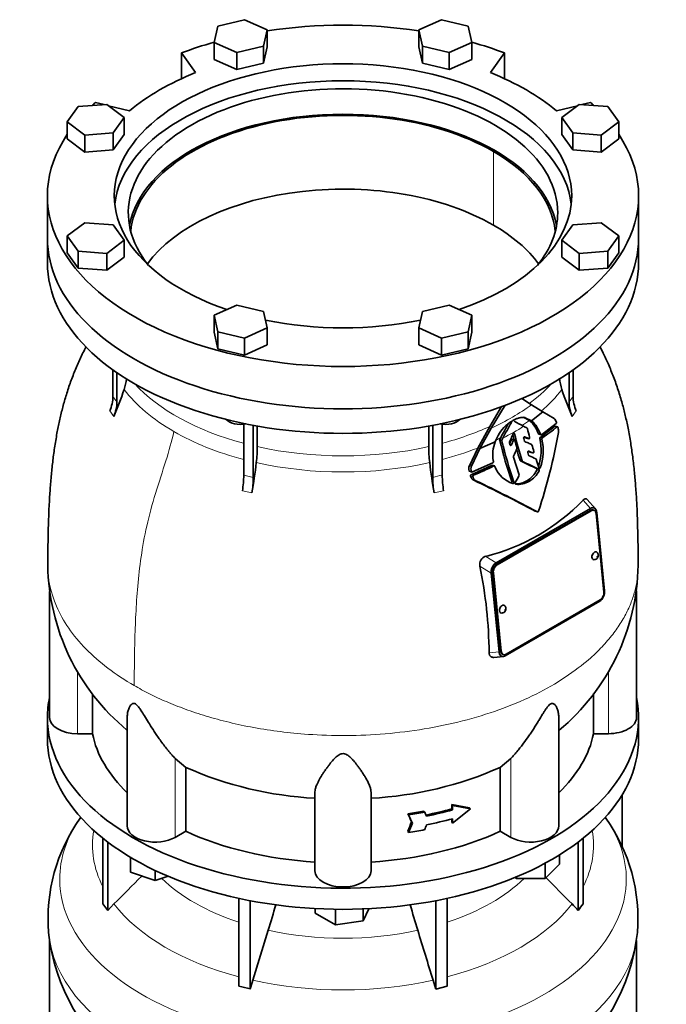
# Model space of a CAD drawing. Header units: millimetres. Extents: x 203 to 976, y -929 to 1223.
# Tile 9 of 18: x 665 to 976, y -569 to -95. Entities that reach past the tile are written whole.
import ezdxf

# ---------------------------------------------------------------- set-up
doc = ezdxf.new("R2010")
doc.units = ezdxf.units.MM
for name, color, linetype in [('LOW_344-1-', 7, 'Continuous'), ('VSI344-454_FLANG', 7, 'Continuous'), ('VSI344-454_TESTA', 7, 'Continuous'), ('VSI344_DIFFUSORE', 7, 'Continuous')]:
    doc.layers.add(name, color=color, linetype=linetype)

# ---------------------------------------------------------------- blocks, each defined once
blk = doc.blocks.new('SE3')
at = {"layer": 'LOW_344-1-', "color": 7, "linetype": 'Continuous', "lineweight": 35}
blk.add_line((954.9, -493.22), (954.9, -468.35), dxfattribs=at)
at = {"layer": 'VSI344-454_FLANG', "color": 7, "linetype": 'Continuous', "lineweight": 35}
for p, q in [((772.82, -94.61), (760.02, -97.67)), ((783.82, -99.48), (772.82, -94.61)), ((867.94, -94.61), (856.95, -99.48)), ((880.74, -97.67), (867.94, -94.61)), ((760.02, -97.67), (758.21, -105.6)), ((782.01, -107.41), (783.82, -99.48)), ((783.82, -99.48), (783.82, -107.65)), ((856.95, -99.48), (856.95, -107.65)), ((856.95, -99.48), (858.75, -107.41)), ((882.55, -105.6), (880.74, -97.67)), ((758.21, -105.6), (758.21, -113.77)), ((758.21, -105.6), (769.21, -110.47)), ((769.21, -110.47), (782.01, -107.41)), ((782.01, -107.41), (782.01, -115.58)), ((782.01, -115.58), (783.82, -107.65)), ((856.95, -107.65), (858.75, -115.58)), ((858.75, -107.41), (858.75, -115.58)), ((858.75, -107.41), (871.56, -110.47)), ((871.56, -110.47), (882.55, -105.6)), ((882.55, -105.6), (882.55, -113.77)), ((742.52, -110.61), (749.35, -120.13)), ((742.52, -110.61), (742.52, -123.06)), ((758.21, -113.77), (769.21, -118.64)), ((769.21, -110.47), (769.21, -118.64)), ((871.56, -110.47), (871.56, -118.64)), ((871.56, -118.64), (882.55, -113.77)), ((891.42, -120.13), (898.25, -110.61)), ((898.25, -110.61), (898.25, -123.06)), ((769.21, -118.64), (782.01, -115.58)), ((858.75, -115.58), (871.56, -118.64)), ((692.76, -136.5), (687.46, -143.89)), ((706.5, -135.46), (692.76, -136.5)), ((705.2, -135.56), (701.04, -134.56)), ((714.94, -141.81), (706.5, -135.46)), ((717.53, -138.5), (707.3, -136.06)), ((933.46, -136.06), (923.23, -138.5)), ((934.26, -135.46), (925.82, -141.81)), ((948, -136.5), (934.26, -135.46)), ((939.73, -134.56), (935.56, -135.56)), ((953.3, -143.89), (948, -136.5)), ((709.64, -149.2), (714.94, -141.81)), ((714.94, -141.81), (714.94, -149.97)), ((925.82, -141.81), (925.82, -149.97)), ((925.82, -141.81), (931.13, -149.2)), ((687.46, -143.89), (687.46, -152.06)), ((687.46, -143.89), (695.9, -150.24)), ((944.86, -150.24), (953.3, -143.89)), ((953.3, -143.89), (953.3, -152.06)), ((695.9, -150.24), (709.64, -149.2)), ((695.9, -150.24), (695.9, -158.41)), ((709.64, -149.2), (709.64, -157.36)), ((709.64, -157.36), (714.94, -149.97)), ((925.82, -149.97), (931.13, -157.36)), ((931.13, -149.2), (931.13, -157.36)), ((931.13, -149.2), (944.86, -150.24)), ((944.86, -150.24), (944.86, -158.41)), ((687.46, -152.06), (695.9, -158.41)), ((944.86, -158.41), (953.3, -152.06)), ((695.9, -158.41), (709.64, -157.36)), ((931.13, -157.36), (944.86, -158.41)), ((677.88, -179.52), (677.88, -199.93)), ((962.88, -199.93), (962.88, -179.52)), ((695.9, -192.46), (687.46, -198.81)), ((709.64, -193.51), (695.9, -192.46)), ((714.94, -200.9), (709.64, -193.51)), ((931.13, -193.51), (925.82, -200.9)), ((944.86, -192.46), (931.13, -193.51)), ((953.3, -198.81), (944.86, -192.46)), ((687.46, -198.81), (687.46, -206.97)), ((687.46, -198.81), (692.76, -206.2)), ((948, -206.2), (953.3, -198.81)), ((953.3, -198.81), (953.3, -206.97)), ((706.5, -207.24), (714.94, -200.9)), ((714.94, -200.9), (714.94, -209.06)), ((925.82, -200.9), (925.82, -209.06)), ((925.82, -200.9), (934.26, -207.24)), ((687.46, -206.97), (692.76, -214.36)), ((692.76, -206.2), (692.76, -214.36)), ((692.76, -206.2), (706.5, -207.24)), ((706.5, -207.24), (706.5, -215.41)), ((934.26, -207.24), (948, -206.2)), ((934.26, -207.24), (934.26, -215.41)), ((948, -206.2), (948, -214.36)), ((948, -214.36), (953.3, -206.97)), ((706.5, -215.41), (714.94, -209.06)), ((925.82, -209.06), (934.26, -215.41)), ((692.76, -214.36), (706.5, -215.41)), ((934.26, -215.41), (948, -214.36)), ((769.21, -232.23), (758.21, -237.1)), ((782.01, -235.29), (769.21, -232.23)), ((871.56, -232.23), (858.75, -235.29)), ((882.55, -237.1), (871.56, -232.23)), ((758.21, -237.1), (758.21, -245.26)), ((758.21, -237.1), (760.02, -245.03)), ((783.82, -243.22), (782.01, -235.29)), ((858.75, -235.29), (856.95, -243.22)), ((880.74, -245.03), (882.55, -237.1)), ((882.55, -237.1), (882.55, -245.26)), ((758.21, -245.26), (760.02, -253.2)), ((760.02, -245.03), (760.02, -253.2)), ((760.02, -245.03), (772.82, -248.09)), ((772.82, -248.09), (783.82, -243.22)), ((783.82, -243.22), (783.82, -251.39)), ((856.95, -243.22), (856.95, -251.39)), ((856.95, -243.22), (867.94, -248.09)), ((867.94, -248.09), (880.74, -245.03)), ((880.74, -245.03), (880.74, -253.2)), ((880.74, -253.2), (882.55, -245.26)), ((772.82, -248.09), (772.82, -256.26)), ((772.82, -256.26), (783.82, -251.39)), ((856.95, -251.39), (867.94, -256.26)), ((867.94, -248.09), (867.94, -256.26)), ((760.02, -253.2), (772.82, -256.26)), ((867.94, -256.26), (880.74, -253.2))]:
    blk.add_line(p, q, dxfattribs=at)
for centre, major_axis, start_param, end_param in [((820.38, -179.52), (-142.5, 0), 4.452893, 4.971885), ((820.38, -179.52), (-142.5, 0), -1.119576, -0.992709), ((820.38, -179.52), (-142.5, 0), 4.134301, 4.261169), ((820.38, -179.52), (110.25, 0), 0, 4.179867), ((820.38, -187.68), (103.5, 0), 0, 3.580048), ((820.38, -179.52), (-125, 0), 5.316801, 5.678774), ((820.38, -179.52), (125, 0), 0.604412, 0.966385), ((820.38, -187.68), (-110.25, 0), 3.205773, 6.219005), ((820.38, -179.52), (-142.5, 0), -6.861273, -6.8406), ((820.38, -179.52), (-142.5, 0), 3.699007, 3.71968), ((820.38, -199.93), (-103.5, 0), 3.244252, 6.180526), ((820.38, -179.52), (-142.5, 0), -0.368801, 3.510394), ((820.38, -179.52), (110.25, 0), 5.244911, 6.283185), ((820.38, -187.68), (103.5, 0), 5.84473, 6.283185), ((820.38, -199.93), (-142.5, 0), 0, 3.141593), ((820.38, -179.52), (110.25, 0), 4.365916, 5.058862)]:
    blk.add_ellipse(centre, major_axis=major_axis, ratio=0.57735, start_param=start_param, end_param=end_param, dxfattribs=at)
at = {"layer": 'VSI344-454_TESTA', "color": 4, "linetype": 'Continuous', "lineweight": 9}
for p, q in [((892.86, -193.6), (892.86, -158.08)), ((929.37, -278.87), (931.28, -276.2)), ((707.92, -283.16), (709.83, -285.83)), ((930.93, -285.83), (932.84, -283.16)), ((901.57, -288.86), (901.01, -288.71)), ((902.53, -294.09), (903.09, -294.24)), ((923.61, -290.87), (922.55, -290.59)), ((896.94, -297.68), (895.91, -297.4)), ((897, -297.26), (895.97, -296.98)), ((902.59, -297.44), (901.56, -297.16)), ((909.89, -296.57), (908.86, -296.29)), ((916.3, -296.85), (915.26, -296.57)), ((916.48, -296.23), (915.44, -295.95)), ((900.84, -299.38), (901.57, -299.58)), ((911.93, -303.46), (910.9, -303.18)), ((906.75, -307.28), (905.71, -307)), ((882.22, -312.3), (881.15, -312.01)), ((893.12, -309.73), (892.08, -309.45)), ((913.84, -311.76), (914.88, -312.04)), ((914.81, -310.39), (915.51, -310.58)), ((772.53, -314.17), (777.15, -315.27)), ((882.95, -314.87), (881.89, -314.58)), ((883.24, -314.22), (882.18, -313.93)), ((901.73, -317.2), (902.77, -317.48)), ((909, -316.9), (910.04, -317.18)), ((771.88, -321.65), (776.5, -322.76)), ((864.26, -322.76), (868.88, -321.65)), ((936.12, -326.18), (939.67, -330.21)), ((914.09, -331.82), (913.06, -331.55)), ((939.98, -331.3), (939.63, -331.15)), ((894.16, -356.48), (889.16, -353.3)), ((891.8, -361.48), (886.39, -358.03)), ((894.37, -357.28), (894.72, -357.43)), ((892.86, -361.23), (892.51, -361.08)), ((890.8, -399.8), (895.59, -399.33)), ((896.3, -398.93), (896.65, -399.08)), ((692.38, -438.79), (692.38, -408.86)), ((948.38, -438.79), (948.38, -408.88)), ((739.42, -488.76), (739.42, -450.74)), ((901.34, -488.76), (901.34, -450.74))]:
    blk.add_line(p, q, dxfattribs=at)
at = {"layer": 'VSI344-454_TESTA', "color": 7, "linetype": 'Continuous', "lineweight": 35}
for p, q in [((677.88, -199.93), (677.88, -211.77)), ((962.88, -211.77), (962.88, -199.93)), ((709.48, -263.19), (709.48, -276.2)), ((711.4, -264.54), (711.4, -278.87)), ((929.37, -264.57), (929.37, -278.87)), ((931.28, -263.31), (931.28, -276.2)), ((906.65, -277.18), (911.26, -280.22)), ((896.87, -281.05), (891.11, -290.69)), ((891.88, -291.44), (898.48, -280.41)), ((911.26, -280.22), (916.78, -283.72)), ((911.29, -288), (916.78, -283.72)), ((916.78, -283.72), (922.15, -286.89)), ((772.53, -289.51), (772.53, -314.17)), ((868.23, -289.51), (868.23, -314.17)), ((907.25, -286.19), (910.29, -287.74)), ((911.29, -288), (908.28, -286.47)), ((923.13, -289.29), (916.02, -294.66)), ((777.15, -290.07), (777.15, -315.27)), ((779.07, -290.51), (779.07, -300.41)), ((861.69, -290.51), (861.69, -300.41)), ((863.61, -290.08), (863.61, -315.27)), ((891.11, -290.69), (885.32, -301.08)), ((886.38, -301.31), (891.88, -291.44)), ((923.92, -290.86), (922.71, -290.53)), ((886.38, -301.31), (893.74, -298.14)), ((896.41, -296.11), (895.97, -296.98)), ((897, -297.26), (897.47, -296.33)), ((903.15, -297.22), (901.92, -296.89)), ((907.68, -295.79), (908.86, -296.29)), ((909.89, -296.57), (907.96, -295.74)), ((908.75, -296.27), (909.95, -296.59)), ((914.68, -294.39), (915.87, -294.71)), ((885.32, -301.08), (881.29, -309.62)), ((882.34, -309.9), (886.38, -301.31)), ((910.78, -303.15), (912, -303.48)), ((892.65, -308.15), (882.79, -312.62)), ((892.82, -307.09), (892.92, -307.52)), ((902.55, -305.43), (905.23, -314)), ((906.96, -307.55), (905.92, -307.27)), ((881.29, -309.62), (882.34, -309.9)), ((881.3, -312.31), (882.63, -312.67)), ((893.53, -309.74), (892.28, -309.41)), ((893.65, -309.97), (893.8, -310.38)), ((913.66, -311), (914.7, -311.28)), ((883.41, -316.59), (884.47, -316.87)), ((942.09, -330.44), (938.15, -325.97)), ((894.16, -356.48), (939.67, -330.21)), ((939.63, -331.15), (894.37, -357.28)), ((939.98, -331.3), (894.72, -357.43)), ((913.04, -331.55), (914.21, -331.87)), ((941.43, -331.13), (941.08, -330.98)), ((941.77, -330.15), (941.57, -330.03)), ((942.71, -332.09), (946.5, -369.93)), ((946.15, -370.5), (942.36, -332.66)), ((892.43, -358.4), (892.27, -358.73)), ((891.8, -361.48), (895.59, -399.33)), ((892.51, -361.08), (896.3, -398.93)), ((892.86, -361.23), (896.65, -399.08)), ((678.88, -370.2), (678.88, -431)), ((961.88, -431), (961.88, -369.96)), ((898.64, -401.21), (944.15, -374.93)), ((899.03, -400.44), (944.29, -374.31)), ((945.86, -373.04), (946.03, -372.69)), ((893.17, -402), (897.82, -401.53)), ((896.54, -401.26), (896.75, -401.4)), ((897.22, -400.45), (897.58, -400.61)), ((699.63, -419.51), (699.63, -438.79)), ((941.13, -419.45), (941.13, -438.79)), ((716.37, -430.7), (716.37, -483.25)), ((924.39, -483.25), (924.39, -430.7)), ((699.63, -438.79), (692.38, -438.79)), ((948.38, -438.79), (941.13, -438.79)), ((744.54, -455.02), (739.42, -450.74)), ((901.34, -450.74), (896.22, -455.02)), ((744.54, -455.02), (744.54, -485.8)), ((896.22, -455.02), (896.22, -485.8)), ((806.88, -504.9), (806.88, -466.87)), ((833.88, -504.9), (833.88, -466.87)), ((872.84, -472.91), (872.84, -475.01)), ((881.44, -474.5), (872.84, -472.91)), ((872.84, -472.91), (873.23, -473.44)), ((881.83, -475.03), (873.23, -473.44)), ((873.23, -473.44), (873.23, -475.55)), ((881.44, -474.5), (881.83, -475.03)), ((851.63, -477.42), (852.01, -477.96)), ((859.39, -476.07), (859.77, -476.6)), ((872.84, -475.01), (873.23, -475.55)), ((881.83, -475.03), (873.23, -481.87)), ((853.45, -481.35), (853.84, -481.89)), ((872.84, -479.87), (872.84, -481.34)), ((872.84, -481.34), (873.23, -481.87)), ((873.23, -479.77), (873.23, -481.87)), ((744.54, -485.8), (739.42, -488.76)), ((851.63, -485.86), (852.01, -486.39)), ((901.34, -488.76), (896.22, -485.8))]:
    blk.add_line(p, q, dxfattribs=at)
for centre, radius, start, end in [((691.56, -265.42), 24.48, 342.2325, 354.7093), ((949.2, -265.42), 24.48, 184.8506, 197.7675), ((599.89, -235.52), 120.9, 335.4114, 341.9935), ((1040.9, -235.51), 120.94, 198.0074, 204.5876), ((692.27, -275.99), 17.21, 335.3743, 359.2725), ((694.18, -278.65), 17.21, 335.3743, 359.2724), ((946.58, -278.65), 17.21, 180.7275, 204.6257), ((948.49, -275.99), 17.21, 180.7252, 204.6277), ((1040.91, -370.19), 162.37, 150.1629, 152.8583), ((1030.22, -364.28), 149.13, 149.6217, 152.8945), ((902.11, -289.17), 0.626, 121.6384, 150.8243), ((997.44, -124.26), 189.12, 240.0264, 241.5895), ((900.19, -299.06), 15.17, 18.7392, 48.267), ((901.14, -299.41), 15.28, 18.8977, 48.3696), ((919.78, -289.66), 3.64, 17.5971, 49.4342), ((913.96, -305.68), 21.58, 134.8044, 159.5495), ((1083.51, -250.78), 185.57, 193.5436, 197.7267), ((1603.37, 993.97), 1460.97, 241.55353, 241.62627), ((908.88, -291.82), 0.392, 10.6569, 57.7763), ((1050.67, -257), 145.61, 193.807, 195.4878), ((672.05, -249.92), 255.91, 341.4028, 350.162), ((848.31, -199.53), 117.48, 304.8486, 309.192), ((848.26, -198.01), 119.59, 304.7829, 309.0557), ((918, -292.77), 6.26, 351.9119, 14.9519), ((909.19, -304.26), 16.61, 158.4034, 189.8184), ((896.52, -297.27), 0.624, 152.5091, 192.2318), ((1132.31, -238.73), 243.56, 193.9381, 198.7931), ((897.55, -297.54), 0.626, 152.6044, 192.2166), ((1134.19, -238.61), 244.49, 193.9794, 198.8177), ((901.24, -298.38), 0.638, 155.2855, 193.5593), ((1040.25, -262.76), 144.14, 194.3654, 194.786), ((-209.46, 229.23), 1229.42, 334.55796, 334.64876), ((-305.51, 274.08), 1336.46, 334.58061, 334.68217), ((1082.59, -250.61), 185.65, 193.7156, 194.5148), ((1061.01, -256.57), 162.97, 194.5324, 195.8314), ((1066.92, -253.63), 165.08, 195.0277, 195.4883), ((908.23, -297.63), 0.398, 192.137, 243.5634), ((891.83, -302.11), 24.08, 341.3532, 13.3002), ((892.72, -302.38), 24.21, 340.2073, 13.201), ((712.44, -300.1), 66.64, 353.0893, 359.7318), ((928.32, -300.1), 66.64, 180.2682, 186.9107), ((310.36, -32.85), 651.76, 335.31955, 335.66008), ((1082.59, -250.61), 185.65, 195.937, 197.683), ((903.59, -301.2), 0.653, 335.8615, 15.2078), ((1212.28, -210.73), 316.64, 196.9941, 197.2373), ((911.01, -299.69), 0.415, 13.393, 63.0392), ((1179.53, -219.81), 279.73, 196.5726, 197.2512), ((427.86, -265.55), 353.31, 350.6817, 353.0799), ((1212.97, -265.54), 353.37, 186.9205, 189.3182), ((892.38, -307.66), 0.557, 298.883, 14.3748), ((903.16, -305.26), 0.634, 155.4946, 196.13), ((906.13, -306.89), 0.433, 194.8342, 241.8614), ((250.88, -1678.73), 1519.85, 64.14608, 64.46969), ((907.17, -307.17), 0.437, 195.0685, 241.6769), ((256.01, -1670.86), 1510.74, 64.15072, 64.47645), ((910.27, -304.46), 0.424, 194.2725, 243.3303), ((29.93, -2329.04), 2207.28, 66.40734, 66.4998), ((913.15, -306.65), 0.434, 14.8473, 62.7594), ((2473.07, 192.26), 1637.32, 197.73641, 197.88378), ((884.78, -311.01), 3.76, 158.2698, 195.5181), ((881.57, -311.95), 0.419, 188.8699, 244.4841), ((885.89, -311.29), 3.81, 158.6017, 195.3401), ((793.88, -105.82), 226.07, 292.9909, 295.7453), ((882.63, -312.24), 0.417, 188.6246, 293.6473), ((793.81, -104.25), 228.22, 293.0706, 295.7953), ((906.36, -305.19), 13.6, 202.4467, 252.5592), ((903.04, -306.44), 12.04, 299.6736, 333.7739), ((904.09, -306.72), 12.03, 299.6448, 333.7667), ((724.41, -313.77), 48.12, 350.5752, 359.5279), ((729.04, -314.88), 48.11, 350.5748, 359.5283), ((911.73, -314.88), 48.12, 180.4724, 189.4246), ((916.35, -313.77), 48.12, 180.4724, 189.4246), ((882.4, -314.42), 0.538, 114.6925, 197.3497), ((883.47, -314.71), 0.538, 114.88, 197.3799), ((544.23, -1025.71), 786.06, 62.0165, 64.43734), ((548.75, -1018.72), 778.01, 61.99292, 64.43628), ((904.01, -308.93), 9.4, 266.3338, 302.0225), ((668.73, -190.71), 266.9, 331.5784, 332.3725), ((905.06, -309.25), 9.36, 261.7678, 302.1134), ((904.63, -314.19), 0.628, 333.0229, 17.5998), ((866.09, -259.11), 96.98, 283.7649, 316.2351), ((940.77, -331.76), 1.91, 65.3388, 125.4029), ((940.15, -332.14), 2.57, 1.0628, 50.7551), ((890.24, -357.11), 3.97, 105.8096, 193.3959), ((783.48, -355.91), 105.42, 180.8927, 230.3746), ((674.86, -401.52), 215.95, 0.4546, 11.6167), ((897.22, -360.99), 5.44, 155.3887, 185.1788), ((896.47, -360.3), 4.47, 121.1907, 154.7359), ((857.1, -355.89), 105.58, 309.6945, 359.0928), ((941.09, -370.42), 5.44, 335.3987, 5.1794), ((941.84, -371.12), 4.46, 301.1607, 334.4206), ((898.16, -399.28), 2.57, 181.0651, 230.7637), ((897.53, -399.65), 1.91, 245.981, 305.3614), ((816.39, -292.4), 177.78, 246.1657, 266.9354), ((824.38, -292.4), 177.78, 273.0646, 293.8343), ((-473.49, 53.98), 1430.86, 337.83474, 338.02947), ((-485.22, 58), 1443.8, 337.84838, 338.0414), ((-544.34, 63.41), 1507.43, 338.66451, 338.75774)]:
    blk.add_arc(centre, radius, start, end, dxfattribs=at)
at = {"layer": 'VSI344-454_TESTA', "color": 4, "linetype": 'Continuous', "lineweight": 9}
for centre, radius, start, end in [((666.57, -308.99), 54, 33.8965, 37.3813), ((881.71, -380.66), 67.85, 101.4641, 105.4761)]:
    blk.add_arc(centre, radius, start, end, dxfattribs=at)
at = {"layer": 'VSI344-454_TESTA', "color": 7, "linetype": 'Continuous', "lineweight": 35}
for centre, major_axis, ratio, start_param, end_param in [((820.38, -199.93), (102.5, 0), 0.57735, 0.785398, 3.085454), ((820.38, -199.93), (-102.5, 0), 0.57735, 3.197731, 3.926991), ((820.38, -235.45), (102.5, 0), 0.57735, 0.785398, 2.739416), ((820.38, -235.45), (-102.5, 0), 0.57735, 3.543769, 3.926991), ((820.38, -199.93), (-142.5, 0), 0.57735, 0, 3.141593), ((820.38, -211.77), (-142.5, 0), 0.57735, 0, 3.141593), ((771.01, -285.07), (8, 0), 0.57735, 3.65574, 5.027346), ((869.75, -285.07), (8, 0), 0.57735, 4.397432, 5.769038), ((939.89, -333.73), (-1.2, -2.75), 0.643408, 3.141593, 3.857969), ((940.24, -333.88), (-1.2, -2.75), 0.643408, 2.287173, 3.857969), ((941.78, -353.01), (0.8, 1.83), 0.643408, 0, 3.364277), ((941.78, -353.01), (0.8, 1.83), 0.643408, 6.05971, 6.283185), ((894.63, -359.86), (-1.2, -2.75), 0.643408, 3.857969, 5.428765), ((894.98, -360.01), (1.2, 2.75), 0.643408, 0.716376, 2.287173), ((944.03, -371.73), (-1.2, -2.75), 0.643408, 0.716376, 2.287173), ((897.23, -378.73), (0.8, 1.83), 0.643408, 0, 3.364277), ((897.23, -378.73), (0.8, 1.83), 0.643408, 6.05971, 6.283185), ((898.42, -397.7), (1.2, 2.75), 0.643408, 2.287173, 3.141593), ((898.77, -397.86), (1.2, 2.75), 0.643408, 2.287173, 3.857969), ((692.38, -431), (13.5, 0), 0.57735, 3.141593, 4.712389), ((948.38, -431), (-13.5, 0), 0.57735, 1.570796, 3.141593), ((820.38, -431), (-121.5, 0), 0.57735, 0.111341, 0.543224), ((820.38, -431), (121.5, 0), 0.57735, 5.739961, 6.171844), ((820.38, -409.63), (121.5, 0), 0.57735, -1.310699, -1.243939), ((820.38, -409.63), (122.5, 0), 0.57735, -1.309611, -1.243401), ((820.38, -411.74), (121.5, 0), 0.57735, -1.236188, -1.12431), ((820.38, -411.74), (122.5, 0), 0.57735, -1.235713, -1.124749), ((729.87, -483.25), (13.5, 0), 0.57735, 3.141593, 5.497787), ((820.38, -415.96), (122.5, 0), 0.57735, -1.235713, -1.124749), ((910.89, -483.25), (-13.5, 0), 0.57735, 0.785398, 3.141593), ((820.38, -431), (-121.5, 0), 0.57735, 0.896739, 1.459455), ((820.38, -431), (121.5, 0), 0.57735, 4.82373, 5.386446), ((820.38, -418.07), (122.5, 0), 0.57735, -1.309611, -1.243401), ((820.38, -504.9), (13.5, 0), 0.57735, 3.141593, 6.283185)]:
    blk.add_ellipse(centre, major_axis=major_axis, ratio=ratio, start_param=start_param, end_param=end_param, dxfattribs=at)
at = {"layer": 'VSI344-454_TESTA', "color": 4, "linetype": 'Continuous', "lineweight": 9}
for centre, major_axis, start_param, end_param in [((820.38, -246.1), (115.26, 0), 3.398645, 3.409812), ((820.38, -246.1), (-115.26, 0), -3.411167, -3.398645), ((820.38, -239.07), (-114, 0), 0.490111, 1.137086), ((820.38, -239.07), (114, 0), -0.666876, -0.490111), ((820.38, -246.1), (-115.26, 0), 0.41439, 0.785398), ((820.38, -246.1), (115.26, 0), -0.596125, -0.41439), ((820.38, -239.07), (115.5, 0), -0.903261, -0.66516), ((820.38, -246.1), (115.26, 0), -0.727401, -0.676121), ((820.38, -246.1), (-115.26, 0), 0.785398, 1.142439), ((820.38, -239.07), (114, 0), -1.137093, -0.90151), ((820.38, -245.75), (116.7, 0), -0.849199, -0.728487), ((820.38, -246.1), (115.26, 0), -0.875174, -0.850444), ((820.38, -239.07), (-114, 0), 1.200029, 1.941564), ((820.38, -246.1), (115.26, 0), -1.142285, -0.972323), ((820.38, -246.1), (-115.26, 0), 1.199788, 1.941804)]:
    blk.add_ellipse(centre, major_axis=major_axis, ratio=0.57735, start_param=start_param, end_param=end_param, dxfattribs=at)
for centre in [(942.83, -353.47), (898.28, -379.19)]:
    blk.add_ellipse(centre, major_axis=(0.0254, 0.0582), ratio=0.643408, dxfattribs=at)
at = {"layer": 'VSI344-454_TESTA', "color": 7, "linetype": 'Continuous', "lineweight": 35}
for points, knots in [([(696.5, -252.29), (696.48, -252.34), (695.51, -254.23), (693.63, -258.06), (691.06, -263.9), (688.75, -269.94), (686.76, -276.02), (685.07, -282.06), (683.66, -287.99), (682.39, -294.32), (681.29, -300.97), (680.38, -307.91), (679.66, -314.87), (679.11, -321.88), (678.71, -328.82), (678.44, -335.28), (678.28, -341.22), (678.19, -345.96), (678.11, -349.75), (678.06, -353.09), (678.02, -355.76), (678.03, -357.2), (678.03, -357.49)], [0.2697888, 0.2697888, 0.2697888, 0.2697888, 0.2708628, 0.3109403, 0.3520129, 0.3933823, 0.4354289, 0.4748698, 0.5140149, 0.553421, 0.6006198, 0.6464778, 0.6929433, 0.742235, 0.7921033, 0.8388614, 0.8789677, 0.9211161, 0.9461932, 0.969432, 0.9945906, 1, 1, 1, 1]), ([(962.73, -357.51), (962.73, -356.66), (962.73, -354.72), (962.68, -351.49), (962.62, -348.26), (962.54, -344.39), (962.44, -339.53), (962.26, -333.56), (961.96, -326.91), (961.52, -320.01), (960.89, -312.66), (960.11, -305.66), (959.1, -298.53), (957.91, -291.83), (956.52, -285.44), (954.96, -279.33), (953.1, -273.11), (950.87, -266.84), (948.42, -260.89), (946.17, -256.07), (944.77, -253.28), (944.25, -252.27)], [0, 0, 0, 0, 0.0156894, 0.0417866, 0.0663709, 0.0907447, 0.132589, 0.1749605, 0.2188253, 0.2730268, 0.3198812, 0.3703667, 0.4146898, 0.4628484, 0.503322, 0.5417124, 0.584407, 0.6278666, 0.6697592, 0.7079326, 0.7300641, 0.7300641, 0.7300641, 0.7300641]), ([(908.28, -286.47), (908.22, -286.45), (908.09, -286.42), (907.9, -286.38), (907.72, -286.35), (907.56, -286.33), (907.4, -286.31), (907.25, -286.3), (907.11, -286.3), (906.99, -286.3), (906.87, -286.3), (906.77, -286.31), (906.67, -286.31), (906.59, -286.32), (906.52, -286.32), (906.22, -286.35), (905.7, -286.44), (904.94, -286.65), (904.01, -286.98), (902.9, -287.5), (901.85, -288.11), (901.04, -288.63), (900.49, -289.02), (899.92, -289.44), (899.34, -289.89), (898.95, -290.21), (898.76, -290.37)], [0, 0, 0, 0, 0.023408, 0.045495, 0.066267, 0.08573, 0.103886, 0.120734, 0.136272, 0.150498, 0.163408, 0.175, 0.185269, 0.194211, 0.201824, 0.208105, 0.293106, 0.373501, 0.449142, 0.581205, 0.713645, 0.768118, 0.824122, 0.881537, 0.94022, 1, 1, 1, 1]), ([(923.13, -289.29), (923.15, -289.28), (923.17, -289.26), (923.21, -289.21), (923.23, -289.16), (923.26, -289.1), (923.28, -289.04), (923.3, -288.95), (923.31, -288.83), (923.29, -288.69), (923.27, -288.6), (923.25, -288.56)], [0, 0, 0, 0, 0.086868, 0.170562, 0.252673, 0.334884, 0.418871, 0.50621, 0.674735, 0.834793, 1, 1, 1, 1]), ([(902.43, -294.23), (902.44, -294.21), (902.46, -294.17), (902.51, -294.09), (902.59, -294.02), (902.69, -293.96), (902.79, -293.94), (902.9, -293.96), (902.99, -294.02), (903.04, -294.1), (903.08, -294.17), (903.09, -294.22), (903.09, -294.24)], [0, 0, 0, 0, 0.062353, 0.125158, 0.24996, 0.374797, 0.499677, 0.624614, 0.749589, 0.874588, 0.937494, 1, 1, 1, 1]), ([(914.77, -294.42), (914.76, -294.42), (914.73, -294.41), (914.68, -294.38), (914.63, -294.33), (914.59, -294.26), (914.56, -294.21), (914.55, -294.19)], [0.4240886, 0.4240886, 0.4240886, 0.4240886, 0.4973219, 0.6222509, 0.7470448, 0.8736677, 1, 1, 1, 1]), ([(922.55, -290.59), (922.56, -290.58), (922.59, -290.56), (922.63, -290.54), (922.68, -290.53), (922.71, -290.54), (922.73, -290.54)], [0, 0, 0, 0, 0.0854487, 0.1701976, 0.2559471, 0.3716956, 0.3716956, 0.3716956, 0.3716956]), ([(924.04, -291.15), (924.04, -291.13), (924.02, -291.09), (924, -291.03), (923.97, -290.96), (923.92, -290.9), (923.86, -290.85), (923.8, -290.82), (923.74, -290.82), (923.67, -290.83), (923.63, -290.86), (923.61, -290.87)], [0, 0, 0, 0, 0.08401, 0.16737, 0.251806, 0.374676, 0.49698, 0.619813, 0.743838, 0.872043, 1, 1, 1, 1]), ([(901.56, -297.16), (901.57, -297.14), (901.59, -297.1), (901.63, -297.05), (901.67, -297), (901.73, -296.95), (901.82, -296.9), (901.91, -296.89), (901.96, -296.9), (901.98, -296.91)], [0, 0, 0, 0, 0.0629499, 0.1246998, 0.186508, 0.2496293, 0.3738052, 0.4979927, 0.573467, 0.573467, 0.573467, 0.573467]), ([(903.26, -297.47), (903.25, -297.44), (903.24, -297.4), (903.2, -297.33), (903.14, -297.25), (903.05, -297.19), (902.95, -297.16), (902.84, -297.18), (902.74, -297.23), (902.67, -297.31), (902.62, -297.38), (902.6, -297.42), (902.59, -297.44)], [0, 0, 0, 0, 0.062709, 0.125843, 0.25116, 0.376322, 0.501352, 0.626278, 0.751007, 0.875429, 0.937895, 1, 1, 1, 1]), ([(907.49, -296.43), (907.48, -296.41), (907.47, -296.37), (907.47, -296.3), (907.47, -296.23), (907.48, -296.13), (907.51, -296.01), (907.57, -295.89), (907.66, -295.8), (907.76, -295.74), (907.86, -295.71), (907.93, -295.73), (907.96, -295.74)], [0, 0, 0, 0, 0.062966, 0.124796, 0.186784, 0.250209, 0.375117, 0.49931, 0.626183, 0.752696, 0.875851, 1, 1, 1, 1]), ([(909.89, -296.57), (909.91, -296.57), (909.94, -296.59), (909.99, -296.59), (910.04, -296.59), (910.11, -296.57), (910.19, -296.51), (910.27, -296.42), (910.34, -296.29), (910.37, -296.16), (910.38, -296.01), (910.36, -295.92), (910.35, -295.88)], [0, 0, 0, 0, 0.063279, 0.124964, 0.186389, 0.248902, 0.37582, 0.50344, 0.627237, 0.751955, 0.876448, 1, 1, 1, 1]), ([(915.26, -296.57), (915.25, -296.55), (915.24, -296.51), (915.24, -296.45), (915.24, -296.38), (915.25, -296.29), (915.27, -296.21), (915.3, -296.12), (915.34, -296.05), (915.39, -295.99), (915.42, -295.96), (915.44, -295.95)], [0, 0, 0, 0, 0.083372, 0.16642, 0.250365, 0.375272, 0.500873, 0.626253, 0.750981, 0.875818, 1, 1, 1, 1]), ([(915.59, -294.47), (915.6, -294.49), (915.62, -294.53), (915.65, -294.58), (915.69, -294.63), (915.73, -294.66), (915.8, -294.7), (915.9, -294.72), (915.98, -294.68), (916.02, -294.66)], [0, 0, 0, 0, 0.102907, 0.202298, 0.30042, 0.399604, 0.502115, 0.750474, 1, 1, 1, 1]), ([(916.48, -296.23), (916.47, -296.24), (916.45, -296.25), (916.41, -296.29), (916.38, -296.34), (916.34, -296.4), (916.31, -296.49), (916.29, -296.57), (916.28, -296.67), (916.28, -296.76), (916.29, -296.82), (916.3, -296.85)], [0, 0, 0, 0, 0.082967, 0.165673, 0.249342, 0.373952, 0.499349, 0.624786, 0.749741, 0.875167, 1, 1, 1, 1]), ([(901.57, -299.58), (901.55, -299.62), (901.51, -299.7), (901.38, -299.81), (901.2, -299.87), (901.03, -299.79), (900.93, -299.67), (900.9, -299.59), (900.89, -299.55)], [0, 0, 0, 0, 0.124721, 0.24865, 0.50038, 0.748839, 0.874692, 1, 1, 1, 1]), ([(909.47, -303.28), (909.46, -303.26), (909.45, -303.21), (909.44, -303.14), (909.44, -303.07), (909.45, -302.97), (909.47, -302.85), (909.54, -302.73), (909.62, -302.64), (909.72, -302.58), (909.83, -302.56), (909.89, -302.58), (909.93, -302.59)], [0, 0, 0, 0, 0.06381, 0.126263, 0.188678, 0.252375, 0.378548, 0.504124, 0.629235, 0.754264, 0.876896, 1, 1, 1, 1]), ([(909.64, -302.63), (909.84, -302.72), (910.26, -302.9), (910.68, -303.09), (910.9, -303.18)], [0.3699389, 0.3699389, 0.3699389, 0.3699389, 0.6666667, 1, 1, 1, 1]), ([(911.93, -303.46), (911.97, -303.47), (912.03, -303.49), (912.17, -303.46), (912.33, -303.33), (912.41, -303.1), (912.41, -302.9), (912.39, -302.81), (912.38, -302.77)], [0, 0, 0, 0, 0.123664, 0.246411, 0.497463, 0.746927, 0.873761, 1, 1, 1, 1]), ([(892.08, -309.45), (892.1, -309.44), (892.13, -309.43), (892.18, -309.41), (892.24, -309.41), (892.29, -309.41), (892.33, -309.42), (892.33, -309.42)], [0, 0, 0, 0, 0.0827489, 0.1652197, 0.2487325, 0.3731639, 0.4051681, 0.4051681, 0.4051681, 0.4051681]), ([(893.65, -309.97), (893.64, -309.95), (893.63, -309.92), (893.6, -309.86), (893.56, -309.81), (893.5, -309.76), (893.43, -309.72), (893.36, -309.69), (893.28, -309.69), (893.2, -309.7), (893.15, -309.72), (893.12, -309.73)], [0, 0, 0, 0, 0.083676, 0.167034, 0.251419, 0.376349, 0.501804, 0.626849, 0.751332, 0.876067, 1, 1, 1, 1]), ([(913.84, -311.76), (913.85, -311.74), (913.86, -311.71), (913.88, -311.66), (913.89, -311.6), (913.9, -311.53), (913.9, -311.43), (913.89, -311.31), (913.85, -311.21), (913.8, -311.12), (913.74, -311.04), (913.68, -311.01), (913.66, -311)], [0, 0, 0, 0, 0.062808, 0.125107, 0.187722, 0.251462, 0.376006, 0.500955, 0.625797, 0.74999, 0.875688, 1, 1, 1, 1]), ([(914.7, -311.28), (914.71, -311.28), (914.74, -311.3), (914.77, -311.32), (914.81, -311.36), (914.85, -311.41), (914.89, -311.49), (914.93, -311.59), (914.94, -311.71), (914.94, -311.82), (914.92, -311.94), (914.89, -312.01), (914.88, -312.04)], [0, 0, 0, 0, 0.062493, 0.124501, 0.186876, 0.250458, 0.374582, 0.4995, 0.624366, 0.748976, 0.875076, 1, 1, 1, 1]), ([(915.51, -310.58), (915.5, -310.6), (915.48, -310.64), (915.44, -310.71), (915.37, -310.78), (915.28, -310.84), (915.18, -310.85), (915.08, -310.83), (914.99, -310.77), (914.92, -310.69), (914.88, -310.61), (914.87, -310.57), (914.86, -310.55)], [0, 0, 0, 0, 0.063173, 0.126669, 0.25139, 0.374624, 0.497229, 0.620048, 0.744161, 0.870712, 0.935536, 1, 1, 1, 1]), ([(881.89, -314.58), (881.96, -314.8), (882.07, -315.12), (882.25, -315.53), (882.42, -315.82), (882.63, -316.07), (882.88, -316.27), (883.13, -316.43), (883.32, -316.54), (883.41, -316.59)], [0, 0, 0, 0, 0.250714, 0.376483, 0.500876, 0.63115, 0.749361, 0.8697, 1, 1, 1, 1]), ([(884.47, -316.87), (884.38, -316.82), (884.2, -316.72), (883.94, -316.55), (883.7, -316.36), (883.49, -316.12), (883.32, -315.84), (883.14, -315.42), (883.03, -315.09), (882.95, -314.87)], [0, 0, 0, 0, 0.128357, 0.246909, 0.365609, 0.495543, 0.61697, 0.739244, 1, 1, 1, 1]), ([(901.24, -317.88), (901.26, -317.89), (901.3, -317.9), (901.36, -317.9), (901.41, -317.89), (901.49, -317.87), (901.57, -317.82), (901.66, -317.72), (901.72, -317.61), (901.75, -317.49), (901.76, -317.4), (901.75, -317.33), (901.75, -317.26), (901.73, -317.22), (901.73, -317.2)], [0, 0, 0, 0, 0.063706, 0.12785, 0.190921, 0.253581, 0.376669, 0.49965, 0.623386, 0.747288, 0.809805, 0.872958, 0.936579, 1, 1, 1, 1]), ([(902.77, -317.48), (902.77, -317.5), (902.79, -317.54), (902.8, -317.61), (902.8, -317.68), (902.79, -317.77), (902.76, -317.88), (902.7, -318), (902.61, -318.1), (902.51, -318.16), (902.4, -318.19), (902.32, -318.17), (902.29, -318.16)], [0, 0, 0, 0, 0.063465, 0.12566, 0.187794, 0.251081, 0.375353, 0.499064, 0.623924, 0.748961, 0.873998, 1, 1, 1, 1]), ([(903.72, -318.51), (903.7, -318.51), (903.67, -318.5), (903.62, -318.48), (903.58, -318.45), (903.52, -318.41), (903.46, -318.33), (903.41, -318.22), (903.38, -318.1), (903.38, -317.97), (903.4, -317.85), (903.44, -317.78), (903.46, -317.74)], [0, 0, 0, 0, 0.064055, 0.126997, 0.189862, 0.253688, 0.381042, 0.508557, 0.632366, 0.756188, 0.878525, 1, 1, 1, 1]), ([(936.12, -326.18), (936.16, -326.15), (936.23, -326.07), (936.34, -325.97), (936.45, -325.87), (936.6, -325.77), (936.78, -325.66), (936.99, -325.58), (937.19, -325.53), (937.46, -325.53), (937.78, -325.63), (938.02, -325.83), (938.14, -325.96), (938.15, -325.97)], [0, 0, 0, 0, 0.0341496, 0.0679577, 0.1015158, 0.1349172, 0.1979582, 0.2596566, 0.3182851, 0.3765799, 0.4903388, 0.6079035, 0.6181696, 0.6181696, 0.6181696, 0.6181696]), ([(914.09, -331.82), (914.11, -331.83), (914.14, -331.85), (914.18, -331.86), (914.24, -331.86), (914.31, -331.85), (914.38, -331.82), (914.45, -331.77), (914.51, -331.7), (914.56, -331.62), (914.58, -331.56), (914.59, -331.53)], [0, 0, 0, 0, 0.083882, 0.167351, 0.251899, 0.376428, 0.501233, 0.625666, 0.750014, 0.87532, 1, 1, 1, 1]), ([(941.27, -354.89), (941.33, -354.9), (941.59, -354.95), (942.03, -354.84), (942.31, -354.71), (942.43, -354.64)], [0, 0, 0, 0, 0.151595, 0.688689, 1, 1, 1, 1]), ([(942.43, -354.64), (942.63, -354.5), (942.97, -354.26), (943.35, -353.65), (943.52, -352.95), (943.42, -352.22), (943.16, -351.66), (942.9, -351.44), (942.8, -351.36)], [0, 0, 0, 0, 0.173714, 0.338712, 0.544586, 0.726156, 0.909824, 1, 1, 1, 1]), ([(897.89, -380.36), (898.09, -380.22), (898.42, -379.98), (898.8, -379.37), (898.97, -378.67), (898.87, -377.94), (898.61, -377.38), (898.35, -377.16), (898.26, -377.08)], [0, 0, 0, 0, 0.173714, 0.338712, 0.544586, 0.726156, 0.909824, 1, 1, 1, 1]), ([(896.72, -380.61), (896.79, -380.62), (897.04, -380.67), (897.48, -380.56), (897.76, -380.43), (897.89, -380.36)], [0, 0, 0, 0, 0.151595, 0.688689, 1, 1, 1, 1]), ([(893.16, -402), (893.11, -402), (892.86, -402.02), (892.41, -401.99), (891.87, -401.81), (891.42, -401.49), (891.14, -401.12), (890.98, -400.77), (890.88, -400.47), (890.82, -400.15), (890.81, -399.92), (890.8, -399.8)], [0.2365223, 0.2365223, 0.2365223, 0.2365223, 0.2635303, 0.3854647, 0.5037684, 0.6214472, 0.7416357, 0.803924, 0.8673069, 0.9331442, 1, 1, 1, 1]), ([(739.42, -450.74), (739.2, -450.5), (738.74, -450.01), (738.02, -449.19), (737.24, -448.3), (736.41, -447.31), (735.32, -445.98), (733.91, -444.17), (732.29, -441.99), (730.75, -439.8), (729.04, -437.26), (727.18, -434.35), (725.22, -431.13), (723.68, -428.59), (722.57, -426.9), (721.78, -425.83), (721.11, -425.05), (720.31, -424.41), (719.58, -424.17), (718.98, -424.27), (718.45, -424.59), (718, -425.07), (717.58, -425.69), (717.07, -426.69), (716.58, -428.24), (716.39, -429.69), (716.37, -430.55), (716.37, -430.7)], [0, 0, 0, 0, 0.0207315, 0.0423915, 0.0649855, 0.0885178, 0.1129927, 0.1557981, 0.2041241, 0.2433105, 0.2789295, 0.3409942, 0.392778, 0.4359518, 0.4604978, 0.4716154, 0.4871189, 0.5000341, 0.5129562, 0.5284792, 0.5444389, 0.5641957, 0.583938, 0.6074587, 0.6593255, 0.7214848, 0.7343809, 0.7343809, 0.7343809, 0.7343809]), ([(924.39, -430.7), (924.39, -430.35), (924.36, -429.63), (924.21, -428.58), (923.91, -427.33), (923.49, -426.22), (922.93, -425.29), (922.48, -424.75), (921.97, -424.36), (921.37, -424.17), (920.62, -424.31), (919.77, -424.93), (918.96, -425.84), (918.19, -426.91), (917.4, -428.11), (916.24, -429.96), (915.01, -432), (913.64, -434.22), (912.45, -436.11), (911.21, -438.02), (909.54, -440.49), (907.8, -442.92), (906.04, -445.23), (904.49, -447.15), (902.91, -449.02), (901.85, -450.18), (901.34, -450.74)], [0.2656245, 0.2656245, 0.2656245, 0.2656245, 0.2962057, 0.3283254, 0.3570821, 0.4069553, 0.4285992, 0.4484587, 0.4665056, 0.4826091, 0.4971306, 0.5113122, 0.5266668, 0.543344, 0.562023, 0.5826937, 0.6304427, 0.6595254, 0.6923195, 0.7261108, 0.7592332, 0.8259403, 0.8657684, 0.9022453, 0.9533075, 1, 1, 1, 1]), ([(833.88, -466.87), (833.87, -466.69), (833.86, -466.32), (833.77, -465.72), (833.6, -465.02), (833.34, -464.2), (832.86, -463.01), (832.13, -461.52), (831.15, -459.78), (830.13, -458.16), (829.14, -456.65), (828.17, -455.28), (826.98, -453.67), (825.8, -452.17), (824.56, -450.82), (823.67, -449.95), (822.74, -449.21), (821.75, -448.65), (820.63, -448.34), (819.45, -448.48), (818.43, -448.95), (817.5, -449.61), (816.61, -450.4), (815.38, -451.69), (814.18, -453.15), (812.97, -454.75), (811.99, -456.13), (811.05, -457.51), (809.9, -459.31), (808.86, -461.08), (808.02, -462.76), (807.42, -464.17), (806.98, -465.56), (806.91, -466.44), (806.88, -466.87)], [0, 0, 0, 0, 0.020247, 0.041301, 0.063168, 0.09115, 0.120682, 0.172565, 0.218981, 0.26, 0.296206, 0.328325, 0.357082, 0.406955, 0.428599, 0.448459, 0.466506, 0.482609, 0.497131, 0.511312, 0.526667, 0.543344, 0.562023, 0.582694, 0.630443, 0.659525, 0.692319, 0.726111, 0.759233, 0.82594, 0.865768, 0.902245, 0.953307, 1, 1, 1, 1])]:
    blk.add_open_spline(points, degree=3, knots=knots, dxfattribs=at)
at = {"layer": 'VSI344-454_TESTA', "color": 4, "linetype": 'Continuous', "lineweight": 9}
for points, knots in [([(738.88, -293.15), (737.85, -297.72), (735.05, -307.38), (729.91, -322.72), (725.54, -338.6), (722.89, -353.62), (721.32, -367.71), (720.44, -381.26), (719.96, -394.5), (719.82, -405.83), (719.72, -412.86), (719.72, -415.6)], [0, 0, 0, 0, 0.117079, 0.240569, 0.360617, 0.476421, 0.590288, 0.703407, 0.816259, 0.929029, 1, 1, 1, 1]), ([(719.72, -415.6), (710.64, -410.36), (702.8, -404.4), (690.15, -391.49), (685.35, -384.54), (679.46, -370.88), (678.04, -364.22), (678.03, -357.55)], [0, 0, 0, 0, 0.25, 0.25, 0.5, 0.5, 0.7247177, 0.7247177, 0.7247177, 0.7247177])]:
    blk.add_open_spline(points, degree=3, knots=knots, dxfattribs=at)
at = {"layer": 'VSI344-454_TESTA', "color": 7, "linetype": 'Continuous', "lineweight": 35}
for points in [[(902.43, -294.23), (902.23, -294.66), (901.84, -295.53), (901.25, -296.82), (900.86, -297.68), (900.66, -298.11)], [(908.05, -297.99), (908.41, -298.14), (909.11, -298.43), (910.16, -298.88), (910.85, -299.18), (911.2, -299.32)], [(911.93, -303.46), (911.71, -303.36), (911.27, -303.17), (910.6, -302.88), (910.15, -302.69), (909.93, -302.59)], [(853.45, -481.35), (852.85, -480.04), (852.24, -478.73), (851.63, -477.42)], [(853.84, -481.89), (853.23, -480.58), (852.62, -479.27), (852.01, -477.96)], [(860.66, -478.53), (860.37, -477.89), (860.07, -477.25), (859.77, -476.6)]]:
    blk.add_open_spline(points, degree=3, dxfattribs=at)
at = {"layer": 'VSI344-454_TESTA', "color": 4, "linetype": 'Continuous', "lineweight": 9}
blk.add_rational_spline([(719.72, -415.6), (819.15, -473.01), (962.68, -448.4), (962.74, -357.52)], [1, 0.56435964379, 0.50412362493, 0.819291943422], degree=3, dxfattribs=at)
at = {"layer": 'VSI344_DIFFUSORE', "color": 7, "linetype": 'Continuous', "lineweight": 35}
for p, q in [((677.88, -431), (677.88, -441.2)), ((962.88, -441.2), (962.88, -431)), ((704.67, -520.86), (704.67, -489.22)), ((706.97, -524.06), (706.97, -491.02)), ((933.79, -524.06), (933.79, -491.02)), ((936.09, -520.86), (936.09, -489.22)), ((717.87, -505.62), (717.87, -498.35)), ((924.75, -501.62), (924.75, -497.22)), ((917.82, -508.55), (917.82, -501.24)), ((924.75, -501.62), (917.82, -508.55)), ((729.87, -509.62), (717.87, -505.62)), ((729.87, -509.62), (729.87, -504.75)), ((736.11, -507.55), (729.87, -509.62)), ((903.96, -508.55), (903.96, -507.84)), ((903.96, -508.55), (903.46, -508.05)), ((917.82, -508.55), (903.96, -508.55)), ((704.67, -520.86), (706.97, -524.06)), ((706.97, -524.06), (709.97, -520.88)), ((770.16, -560.54), (770.16, -518.2)), ((775.7, -561.87), (775.7, -519.33)), ((865.06, -561.87), (865.06, -519.33)), ((870.6, -560.54), (870.6, -518.2)), ((807, -525.34), (807, -523.11)), ((816.79, -531), (807, -525.34)), ((816.79, -531), (816.79, -523.45)), ((832.85, -523.16), (830.18, -528.93)), ((830.18, -528.93), (830.18, -523.28)), ((830.18, -528.93), (816.79, -531)), ((784.37, -533.56), (776.94, -557.68)), ((678.88, -538.36), (678.88, -601.65)), ((961.88, -601.65), (961.88, -538.45)), ((863.82, -557.68), (865.06, -561.87)), ((865.06, -561.87), (870.6, -560.54))]:
    blk.add_line(p, q, dxfattribs=at)
for centre, radius, start, end in [((795.13, -552.42), 124.87, 144.0255, 144.3446), ((845.47, -552.69), 125.2, 35.7043, 36.0217), ((761.64, -528.01), 83.48, 144.5446, 184.5271), ((879.51, -527.85), 83.05, 355.3284, 35.5308), ((358.67, -402.64), 445.37, 342.904, 344.5572), ((1282.09, -402.64), 445.37, 195.4455, 197.096), ((868.81, -582.43), 87.35, 41.9346, 44.7985), ((1027.28, -588.7), 113.66, 143.35, 145.3357), ((772.47, -524.47), 94.55, 186.1545, 233.5344), ((868.42, -524.55), 94.4, 306.4276, 353.8814), ((978.76, -619.8), 211.17, 162.8912, 164.0764), ((739.75, -699.92), 142.66, 75.4059, 77.6951)]:
    blk.add_arc(centre, radius, start, end, dxfattribs=at)
for centre, start_param, end_param in [((820.38, -431), 0, 3.260132), ((820.38, -431), 6.164646, 6.283185), ((820.38, -441.2), 0, 3.141593)]:
    blk.add_ellipse(centre, major_axis=(-142.5, 0), ratio=0.57735, start_param=start_param, end_param=end_param, dxfattribs=at)
at = {"layer": 'VSI344_DIFFUSORE', "color": 4, "linetype": 'Continuous', "lineweight": 9}
for centre, major_axis, start_param, end_param in [((820.38, -508.93), (-136.58, 0), 5.903029, 6.283185), ((820.38, -508.93), (-136.58, 0), 0, 3.521615), ((820.38, -492.6), (120.79, 0), 3.038624, 3.432735), ((820.38, -492.6), (-120.79, 0), 2.85045, 3.244562), ((820.38, -478.84), (-101.4, 0), 0.532702, 1.052595), ((820.38, -478.84), (101.4, 0), 5.23059, 5.75084), ((820.38, -492.6), (-120.79, 0), 0.417538, 1.141984), ((820.38, -492.6), (120.79, 0), 5.141201, 5.865648), ((820.38, -530.61), (142.13, 0), 3.190293, 6.23431), ((820.38, -478.84), (-101.4, 0), 1.207688, 1.933905), ((820.38, -492.6), (-120.79, 0), 1.202936, 1.938657)]:
    blk.add_ellipse(centre, major_axis=major_axis, ratio=0.57735, start_param=start_param, end_param=end_param, dxfattribs=at)
at = {"layer": 'VSI344_DIFFUSORE', "color": 7, "linetype": 'Continuous', "lineweight": 35}
for points in [[(709.97, -520.88), (714.42, -516.4), (718.87, -511.92), (723.32, -507.44)], [(930.8, -520.88), (926.59, -516.65), (922.39, -512.42), (918.19, -508.19)], [(856.4, -533.56), (858.87, -541.6), (861.35, -549.64), (863.82, -557.68)]]:
    blk.add_open_spline(points, degree=3, dxfattribs=at)

msp = doc.modelspace()

# ---------------------------------------------------------------- block references
msp.add_blockref('SE3', (0, 0))

doc.saveas('drawing.dxf')
